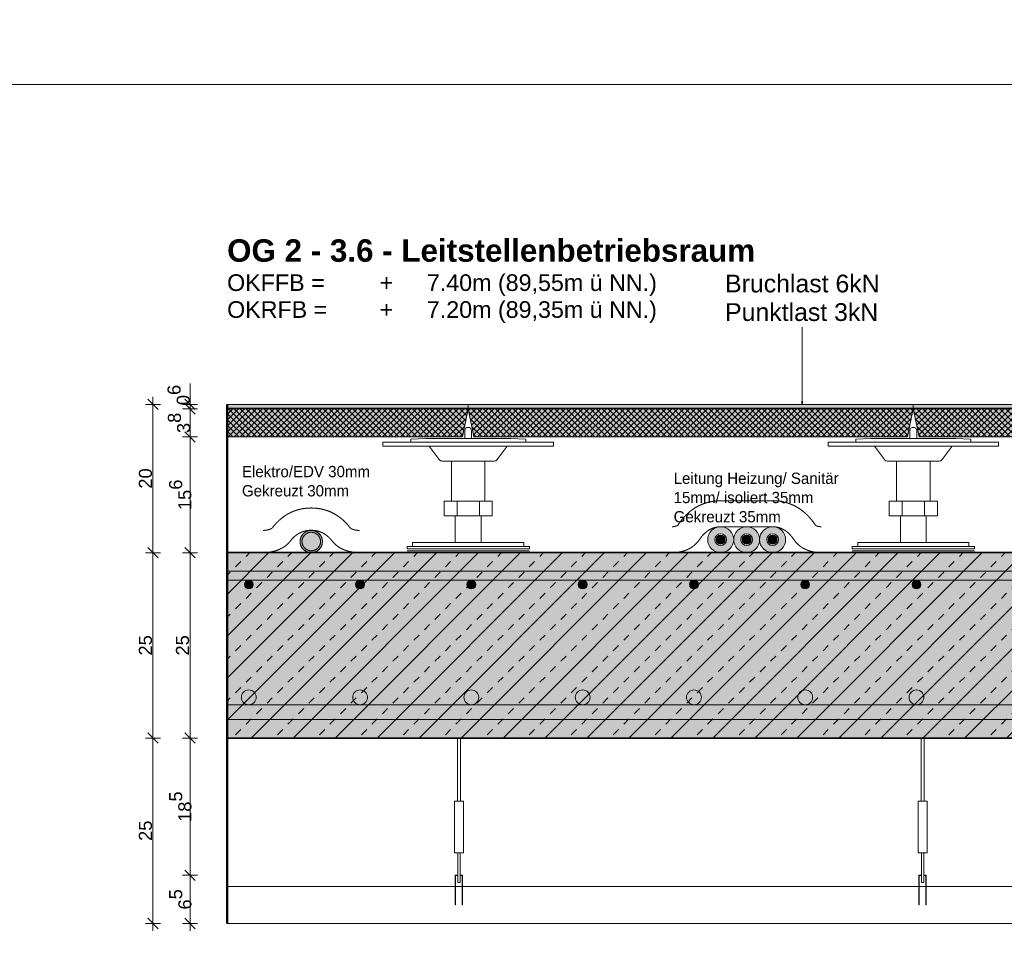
# Model space of a CAD drawing. Header units: metres. Extents: x 0.4 to 30.1, y -10.7 to 8.6.
# Tile 245 of 256: x 16.1 to 17.4, y 3 to 4.3. Entities that reach past the tile are written whole.
import ezdxf

# ---------------------------------------------------------------- set-up
doc = ezdxf.new("R2010")
doc.units = ezdxf.units.M
doc.header["$PDMODE"] = 1
doc.header["$PDSIZE"] = -2
doc.linetypes.add('ISO-03 Gestrichelt mit Abstand', pattern=[0.6096, 0.24384, -0.36576])
doc.layers.get('0').update_dxf_attribs({"lineweight": 25})
for name, color, linetype, lineweight in [('_Bodenaufbauten 20230510 (2D)', 7, 'Continuous', 9), ('Bemaßung', 7, 'Continuous', 9), ('Keine', 7, 'Continuous', 9)]:
    doc.layers.add(name, color=color, linetype=linetype, lineweight=lineweight)
doc.layers.get('0').freeze()
doc.styles.add('Arial', font='arial.ttf')
doc.styles.add('Arial (bold)', font='arialbd.ttf')
doc.styles.add('Century Gothic', font='GOTHIC.TTF')
doc.dimstyles.new('boris100', dxfattribs={"dimtxt": 17.652669, "dimasz": 0.001414, "dimexe": 0.001, "dimexo": 0.01, "dimgap": 0.0001, "dimtad": 1, "dimdec": 4, "dimtxsty": 'Arial', "dimblk": 'VW_SLASH', "dimblk1": 'VW_SLASH', "dimblk2": 'VW_SLASH', "dimcen": 0, "dimdle": 0.001, "dimadec": 3, "dimazin": 0, "dimtfac": 0.8, "dimtdec": 4, "dimtix": 1, "dimtmove": 0, "dimatfit": 0, "dimldrblk": 'VW_FILLEDARROW', "dimfxl": 0.001, "dimfxlon": 1, "dimfrac": 2, "dimtolj": 1, "dimarcsym": 0})
pattern_1 = [(45, (0, 0), (0, -0.008), []), (-45, (0, 0), (0.008, 0), [])]

# ---------------------------------------------------------------- blocks, each defined once
blk = doc.blocks.new('VW_SLASH')
at = {"color": 0, "linetype": 'ByBlock', "lineweight": -2, "transparency": 16777216}
blk.add_line((0.707, 0), (-1, 0), dxfattribs=at)
at = {"color": 0, "linetype": 'Continuous', "lineweight": 20, "transparency": 16777216, "flags": 128}
blk.add_lwpolyline([(0.5, 0.5), (-0.5, -0.5)], dxfattribs=at)
blk = doc.blocks.new('*D90')
at = {"layer": 'Bemaßung', "color": 0, "lineweight": -2}
for p, q in [((16.2894, 3.7689), (16.2694, 3.7689)), ((16.2794, 3.583), (16.2794, 3.7548)), ((16.2894, 3.5689), (16.2694, 3.5689))]:
    blk.add_line(p, q, dxfattribs=at)
at = {"layer": 'Defpoints', "color": 0}
for p in [(16.2794, 3.7689), (16.3794, 3.7689), (16.3794, 3.5689)]:
    blk.add_point(p, dxfattribs=at)
at = {"layer": 'Bemaßung', "color": 0, "lineweight": -2, "xscale": 0.014138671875, "yscale": 0.014138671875, "zscale": 0.014138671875}
for p, rotation in [((16.2794, 3.7689), 90), ((16.2794, 3.5689), 270)]:
    blk.add_blockref('VW_SLASH', p, dxfattribs=dict(at, rotation=rotation))
at = {"layer": 'Bemaßung', "color": 0, "insert": (16.2694, 3.6689), "char_height": 0.01765, "attachment_point": 5, "rotation": 90, "style": 'Arial'}
blk.add_mtext('\\A1;20', dxfattribs=at)
blk = doc.blocks.new('VW_FILLEDARROW')
at = {"linetype": 'Continuous', "lineweight": 5, "true_color": 0xb9b9b9, "transparency": 16777216}
h = blk.add_hatch(dxfattribs=at)
h.set_pattern_fill('Dämm', color=9, style=0, pattern_type=2)
h.set_pattern_definition([(-45, (0, 0), (0.00053033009, 0.00053033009), []), (-135, (0, 0), (0.00053033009, -0.00053033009), [])])
h.paths.add_polyline_path([(-2.246, 0.602), (0, 0), (-2.246, -0.602)])
at = {"color": 0, "linetype": 'Continuous', "lineweight": 5, "transparency": 16777216, "flags": 128}
blk.add_lwpolyline([(-2.246, 0.602), (0, 0), (-2.246, -0.602)], close=True, dxfattribs=at)
blk = doc.blocks.new('*D91')
at = {"layer": 'Bemaßung', "color": 0, "lineweight": -2}
for p, q in [((16.2894, 3.5689), (16.2694, 3.5689)), ((16.2794, 3.333), (16.2794, 3.5548)), ((16.2894, 3.3189), (16.2694, 3.3189))]:
    blk.add_line(p, q, dxfattribs=at)
at = {"layer": 'Defpoints', "color": 0}
for p in [(16.2794, 3.5689), (16.3794, 3.5689), (16.3794, 3.3189)]:
    blk.add_point(p, dxfattribs=at)
at = {"layer": 'Bemaßung', "color": 0, "lineweight": -2, "xscale": 0.014138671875, "yscale": 0.014138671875, "zscale": 0.014138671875}
for p, rotation in [((16.2794, 3.5689), 90), ((16.2794, 3.3189), 270)]:
    blk.add_blockref('VW_SLASH', p, dxfattribs=dict(at, rotation=rotation))
at = {"layer": 'Bemaßung', "color": 0, "insert": (16.2694, 3.4439), "char_height": 0.01765, "attachment_point": 5, "rotation": 90, "style": 'Arial'}
blk.add_mtext('\\A1;25', dxfattribs=at)
blk = doc.blocks.new('*D92')
at = {"layer": 'Bemaßung', "color": 0, "lineweight": -2}
for p, q in [((16.2894, 3.3189), (16.2694, 3.3189)), ((16.2794, 3.083), (16.2794, 3.3048)), ((16.2894, 3.0689), (16.2694, 3.0689))]:
    blk.add_line(p, q, dxfattribs=at)
at = {"layer": 'Defpoints', "color": 0}
for p in [(16.2794, 3.3189), (16.3794, 3.3189), (16.3794, 3.0689)]:
    blk.add_point(p, dxfattribs=at)
at = {"layer": 'Bemaßung', "color": 0, "lineweight": -2, "xscale": 0.014138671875, "yscale": 0.014138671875, "zscale": 0.014138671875}
for p, rotation in [((16.2794, 3.3189), 90), ((16.2794, 3.0689), 270)]:
    blk.add_blockref('VW_SLASH', p, dxfattribs=dict(at, rotation=rotation))
at = {"layer": 'Bemaßung', "color": 0, "insert": (16.2694, 3.1939), "char_height": 0.01765, "attachment_point": 5, "rotation": 90, "style": 'Arial'}
blk.add_mtext('\\A1;25', dxfattribs=at)
blk = doc.blocks.new('*D93')
at = {"layer": 'Bemaßung', "color": 0, "lineweight": -2}
for p, q in [((16.3294, 3.783), (16.3294, 3.7972)), ((16.3394, 3.7689), (16.3194, 3.7689)), ((16.3394, 3.7629), (16.3194, 3.7629)), ((16.3294, 3.7629), (16.3294, 3.7689)), ((16.3294, 3.7488), (16.3294, 3.7346))]:
    blk.add_line(p, q, dxfattribs=at)
at = {"layer": 'Defpoints', "color": 0}
for p in [(16.3294, 3.7689), (16.3794, 3.7689), (16.3794, 3.7629)]:
    blk.add_point(p, dxfattribs=at)
at = {"layer": 'Bemaßung', "color": 0, "lineweight": -2, "xscale": 0.014138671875, "yscale": 0.014138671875, "zscale": 0.014138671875}
for p, rotation in [((16.3294, 3.7689), 270), ((16.3294, 3.7629), 90)]:
    blk.add_blockref('VW_SLASH', p, dxfattribs=dict(at, rotation=rotation))
at = {"layer": 'Bemaßung', "color": 0, "insert": (16.3142, 3.7815), "char_height": 0.017653, "attachment_point": 5, "rotation": 90, "style": 'Arial'}
blk.add_mtext('\\A1;0\\S6^ ;', dxfattribs=at)
blk = doc.blocks.new('*D94')
at = {"layer": 'Bemaßung', "color": 0, "lineweight": -2}
for p, q in [((16.3394, 3.7629), (16.3194, 3.7629)), ((16.3294, 3.739), (16.3294, 3.7488)), ((16.3394, 3.7249), (16.3194, 3.7249))]:
    blk.add_line(p, q, dxfattribs=at)
at = {"layer": 'Defpoints', "color": 0}
for p in [(16.3294, 3.7629), (16.3794, 3.7629), (16.3794, 3.7249)]:
    blk.add_point(p, dxfattribs=at)
at = {"layer": 'Bemaßung', "color": 0, "lineweight": -2, "xscale": 0.014138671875, "yscale": 0.014138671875, "zscale": 0.014138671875}
for p, rotation in [((16.3294, 3.7629), 90), ((16.3294, 3.7249), 270)]:
    blk.add_blockref('VW_SLASH', p, dxfattribs=dict(at, rotation=rotation))
at = {"layer": 'Bemaßung', "color": 0, "insert": (16.3147, 3.7439), "char_height": 0.017653, "attachment_point": 5, "rotation": 90, "style": 'Arial'}
blk.add_mtext('\\A1;3\\S8^ ;', dxfattribs=at)
blk = doc.blocks.new('*D95')
at = {"layer": 'Bemaßung', "color": 0, "lineweight": -2}
for p, q in [((16.3394, 3.7249), (16.3194, 3.7249)), ((16.3294, 3.583), (16.3294, 3.7108)), ((16.3394, 3.5689), (16.3194, 3.5689))]:
    blk.add_line(p, q, dxfattribs=at)
at = {"layer": 'Defpoints', "color": 0}
for p in [(16.3294, 3.7249), (16.3794, 3.7249), (16.3794, 3.5689)]:
    blk.add_point(p, dxfattribs=at)
at = {"layer": 'Bemaßung', "color": 0, "lineweight": -2, "xscale": 0.014138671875, "yscale": 0.014138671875, "zscale": 0.014138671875}
for p, rotation in [((16.3294, 3.7249), 90), ((16.3294, 3.5689), 270)]:
    blk.add_blockref('VW_SLASH', p, dxfattribs=dict(at, rotation=rotation))
at = {"layer": 'Bemaßung', "color": 0, "insert": (16.3163, 3.6469), "char_height": 0.017653, "attachment_point": 5, "rotation": 90, "style": 'Arial'}
blk.add_mtext('\\A1;15\\S6^ ;', dxfattribs=at)
blk = doc.blocks.new('*D96')
at = {"layer": 'Bemaßung', "color": 0, "lineweight": -2}
for p, q in [((16.3394, 3.5689), (16.3194, 3.5689)), ((16.3294, 3.333), (16.3294, 3.5548)), ((16.3394, 3.3189), (16.3194, 3.3189))]:
    blk.add_line(p, q, dxfattribs=at)
at = {"layer": 'Defpoints', "color": 0}
for p in [(16.3294, 3.5689), (16.3794, 3.5689), (16.3794, 3.3189)]:
    blk.add_point(p, dxfattribs=at)
at = {"layer": 'Bemaßung', "color": 0, "lineweight": -2, "xscale": 0.014138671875, "yscale": 0.014138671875, "zscale": 0.014138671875}
for p, rotation in [((16.3294, 3.5689), 90), ((16.3294, 3.3189), 270)]:
    blk.add_blockref('VW_SLASH', p, dxfattribs=dict(at, rotation=rotation))
at = {"layer": 'Bemaßung', "color": 0, "insert": (16.3194, 3.4439), "char_height": 0.01765, "attachment_point": 5, "rotation": 90, "style": 'Arial'}
blk.add_mtext('\\A1;25', dxfattribs=at)
blk = doc.blocks.new('*D97')
at = {"layer": 'Bemaßung', "color": 0, "lineweight": -2}
for p, q in [((16.3394, 3.3189), (16.3194, 3.3189)), ((16.3294, 3.148), (16.3294, 3.3048)), ((16.3394, 3.1339), (16.3194, 3.1339))]:
    blk.add_line(p, q, dxfattribs=at)
at = {"layer": 'Defpoints', "color": 0}
for p in [(16.3294, 3.3189), (16.3794, 3.3189), (16.6869, 3.1339)]:
    blk.add_point(p, dxfattribs=at)
at = {"layer": 'Bemaßung', "color": 0, "lineweight": -2, "xscale": 0.014138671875, "yscale": 0.014138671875, "zscale": 0.014138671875}
for p, rotation in [((16.3294, 3.3189), 90), ((16.3294, 3.1339), 270)]:
    blk.add_blockref('VW_SLASH', p, dxfattribs=dict(at, rotation=rotation))
at = {"layer": 'Bemaßung', "color": 0, "insert": (16.3164, 3.2264), "char_height": 0.017653, "attachment_point": 5, "rotation": 90, "style": 'Arial'}
blk.add_mtext('\\A1;18\\S5^ ;', dxfattribs=at)
blk = doc.blocks.new('*D98')
at = {"layer": 'Bemaßung', "color": 0, "lineweight": -2}
for p, q in [((16.3394, 3.1339), (16.3194, 3.1339)), ((16.3294, 3.083), (16.3294, 3.1198)), ((16.3394, 3.0689), (16.3194, 3.0689))]:
    blk.add_line(p, q, dxfattribs=at)
at = {"layer": 'Defpoints', "color": 0}
for p in [(16.3294, 3.1339), (16.6869, 3.1339), (16.3794, 3.0689)]:
    blk.add_point(p, dxfattribs=at)
at = {"layer": 'Bemaßung', "color": 0, "lineweight": -2, "xscale": 0.014138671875, "yscale": 0.014138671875, "zscale": 0.014138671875}
for p, rotation in [((16.3294, 3.1339), 90), ((16.3294, 3.0689), 270)]:
    blk.add_blockref('VW_SLASH', p, dxfattribs=dict(at, rotation=rotation))
at = {"layer": 'Bemaßung', "color": 0, "insert": (16.3164, 3.1014), "char_height": 0.017653, "attachment_point": 5, "rotation": 90, "style": 'Arial'}
blk.add_mtext('\\A1;6\\S5^ ;', dxfattribs=at)
blk = doc.blocks.new('Bodenaufbauten 20230510 (2D)')
at = {"layer": 'Keine', "linetype": 'Continuous', "lineweight": 0, "transparency": 33554687}
for color, points in [(7, [(17.15525, 3.77208), (17.1544, 3.76891), (17.15355, 3.77208)]), (251, [(16.3794, 3.76891), (16.7044, 3.76891), (16.7044, 3.76391), (16.3794, 3.76391)]), (251, [(16.7044, 3.76891), (17.3044, 3.76891), (17.3044, 3.76391), (16.7044, 3.76391)]), (251, [(17.3044, 3.76891), (17.6294, 3.76891), (17.6294, 3.76391), (17.3044, 3.76391)]), (8, [(16.48532, 3.5969), (16.4862, 3.59737), (16.4871, 3.59778), (16.48801, 3.59812), (16.48894, 3.59841), (16.48989, 3.59863), (16.49085, 3.59878), (16.49183, 3.59888), (16.49282, 3.59891), (16.49382, 3.59888), (16.4948, 3.59878), (16.49576, 3.59863), (16.49671, 3.59841), (16.49764, 3.59812), (16.49855, 3.59778), (16.49945, 3.59737), (16.50032, 3.5969), (16.50117, 3.59637), (16.50197, 3.5958), (16.50273, 3.59518), (16.50344, 3.59452), (16.5041, 3.59381), (16.50472, 3.59306), (16.50529, 3.59225), (16.50581, 3.59141), (16.50629, 3.59053), (16.50669, 3.58963), (16.50704, 3.58872), (16.50732, 3.58779), (16.50754, 3.58685), (16.5077, 3.58588), (16.50779, 3.5849), (16.50782, 3.58391), (16.50779, 3.58291), (16.5077, 3.58193), (16.50754, 3.58097), (16.50732, 3.58002), (16.50704, 3.57909), (16.50669, 3.57818), (16.50629, 3.57729), (16.50581, 3.57641), (16.50529, 3.57556), (16.50472, 3.57476), (16.5041, 3.574), (16.50344, 3.57329), (16.50273, 3.57263), (16.50197, 3.57201), (16.50117, 3.57144), (16.50032, 3.57092), (16.49945, 3.57045), (16.49855, 3.57004), (16.49764, 3.56969), (16.49671, 3.56941), (16.49576, 3.56919), (16.4948, 3.56903), (16.49382, 3.56894), (16.49282, 3.56891), (16.49183, 3.56894), (16.49085, 3.56903), (16.48989, 3.56919), (16.48894, 3.56941), (16.48801, 3.56969), (16.4871, 3.57004), (16.4862, 3.57045), (16.48532, 3.57092), (16.48448, 3.57144), (16.48368, 3.57201), (16.48292, 3.57263), (16.48221, 3.57329), (16.48155, 3.574), (16.48093, 3.57476), (16.48036, 3.57556), (16.47983, 3.57641), (16.47936, 3.57729), (16.47895, 3.57818), (16.47861, 3.57909), (16.47833, 3.58002), (16.47811, 3.58097), (16.47795, 3.58193), (16.47786, 3.58291), (16.47782, 3.58391), (16.47786, 3.5849), (16.47795, 3.58588), (16.47811, 3.58685), (16.47833, 3.58779), (16.47861, 3.58872), (16.47895, 3.58963), (16.47936, 3.59053), (16.47983, 3.59141), (16.48036, 3.59225), (16.48093, 3.59306), (16.48155, 3.59381), (16.48221, 3.59452), (16.48292, 3.59518), (16.48368, 3.5958), (16.48448, 3.59637)])]:
    blk.add_hatch(color=color, dxfattribs=at).paths.add_polyline_path(points)
at = {"layer": 'Keine', "linetype": 'Continuous', "lineweight": 0, "true_color": 0xcccccc, "transparency": 33554687}
for points in [[(16.3794, 3.76391), (16.7044, 3.76391), (16.7044, 3.76291), (16.3794, 3.76291)], [(16.7044, 3.76391), (17.3044, 3.76391), (17.3044, 3.76291), (16.7044, 3.76291)], [(17.3044, 3.76391), (17.6294, 3.76391), (17.6294, 3.76291), (17.3044, 3.76291)]]:
    blk.add_hatch(color=254, dxfattribs=at).paths.add_polyline_path(points)
at = {"layer": 'Keine', "linetype": 'Continuous', "lineweight": 0, "true_color": 0xaaaaaa, "transparency": 33554687}
h = blk.add_hatch(color=253, dxfattribs=at)
edge = h.paths.add_edge_path()
edge.add_arc((17.04473, 3.58641), 0.0175, 0, 360)
h = blk.add_hatch(color=253, dxfattribs=at)
edge = h.paths.add_edge_path()
edge.add_arc((17.07973, 3.58641), 0.0175, 0, 360)
h = blk.add_hatch(color=253, dxfattribs=at)
edge = h.paths.add_edge_path()
edge.add_arc((17.11473, 3.58641), 0.0175, 0, 360)
at = {"layer": 'Keine', "linetype": 'Continuous', "lineweight": 0, "true_color": 0xeeeeee, "transparency": 33554687}
blk.add_hatch(color=7, dxfattribs=at).paths.add_polyline_path([(16.48657, 3.59473), (16.48731, 3.59513), (16.48805, 3.59547), (16.48881, 3.59575), (16.48959, 3.59599), (16.49037, 3.59617), (16.49118, 3.5963), (16.49199, 3.59638), (16.49282, 3.59641), (16.49365, 3.59638), (16.49447, 3.5963), (16.49527, 3.59617), (16.49606, 3.59599), (16.49684, 3.59575), (16.4976, 3.59547), (16.49834, 3.59513), (16.49907, 3.59473), (16.49978, 3.5943), (16.50045, 3.59382), (16.50108, 3.5933), (16.50167, 3.59275), (16.50222, 3.59216), (16.50274, 3.59153), (16.50321, 3.59086), (16.50365, 3.59016), (16.50404, 3.58943), (16.50438, 3.58868), (16.50467, 3.58792), (16.50491, 3.58714), (16.50509, 3.58636), (16.50522, 3.58555), (16.5053, 3.58474), (16.50532, 3.58391), (16.5053, 3.58308), (16.50522, 3.58226), (16.50509, 3.58146), (16.50491, 3.58067), (16.50467, 3.5799), (16.50438, 3.57914), (16.50404, 3.57839), (16.50365, 3.57766), (16.50321, 3.57695), (16.50274, 3.57628), (16.50222, 3.57565), (16.50167, 3.57506), (16.50108, 3.57451), (16.50045, 3.574), (16.49978, 3.57352), (16.49907, 3.57308), (16.49834, 3.57269), (16.4976, 3.57235), (16.49684, 3.57206), (16.49606, 3.57183), (16.49527, 3.57164), (16.49447, 3.57151), (16.49365, 3.57143), (16.49282, 3.57141), (16.49199, 3.57143), (16.49118, 3.57151), (16.49037, 3.57164), (16.48959, 3.57183), (16.48881, 3.57206), (16.48805, 3.57235), (16.48731, 3.57269), (16.48657, 3.57308), (16.48587, 3.57352), (16.4852, 3.574), (16.48457, 3.57451), (16.48398, 3.57506), (16.48343, 3.57565), (16.48291, 3.57628), (16.48244, 3.57695), (16.482, 3.57766), (16.48161, 3.57839), (16.48127, 3.57914), (16.48098, 3.5799), (16.48074, 3.58067), (16.48056, 3.58146), (16.48043, 3.58226), (16.48035, 3.58308), (16.48032, 3.58391), (16.48035, 3.58474), (16.48043, 3.58555), (16.48056, 3.58636), (16.48074, 3.58714), (16.48098, 3.58792), (16.48127, 3.58868), (16.48161, 3.58943), (16.482, 3.59016), (16.48244, 3.59086), (16.48291, 3.59153), (16.48343, 3.59216), (16.48398, 3.59275), (16.48457, 3.5933), (16.4852, 3.59382), (16.48587, 3.5943)])
at = {"layer": 'Keine', "linetype": 'Continuous', "lineweight": 0, "true_color": 0xdddddd, "transparency": 33554687}
for points in [[(16.3794, 3.54391), (16.3794, 3.53191), (17.6294, 3.53191), (17.6294, 3.54391)], [(16.3794, 3.36391), (16.3794, 3.34391), (17.6294, 3.34391), (17.6294, 3.36391)]]:
    blk.add_hatch(color=254, dxfattribs=at).paths.add_polyline_path(points)
h = blk.add_hatch(color=254, dxfattribs=at)
edge = h.paths.add_edge_path()
edge.add_arc((16.40866, 3.52591), 0.006, 0, 360)
h = blk.add_hatch(color=254, dxfattribs=at)
edge = h.paths.add_edge_path()
edge.add_arc((16.55866, 3.52591), 0.006, 0, 360)
h = blk.add_hatch(color=254, dxfattribs=at)
edge = h.paths.add_edge_path()
edge.add_arc((16.70866, 3.52591), 0.006, 0, 360)
h = blk.add_hatch(color=254, dxfattribs=at)
edge = h.paths.add_edge_path()
edge.add_arc((16.85866, 3.52591), 0.006, 0, 360)
h = blk.add_hatch(color=254, dxfattribs=at)
edge = h.paths.add_edge_path()
edge.add_arc((17.00866, 3.52591), 0.006, 0, 360)
h = blk.add_hatch(color=254, dxfattribs=at)
edge = h.paths.add_edge_path()
edge.add_arc((17.15866, 3.52591), 0.006, 0, 360)
h = blk.add_hatch(color=254, dxfattribs=at)
edge = h.paths.add_edge_path()
edge.add_arc((17.30866, 3.52591), 0.006, 0, 360)
h = blk.add_hatch(color=254, dxfattribs=at)
edge = h.paths.add_edge_path()
edge.add_arc((16.40866, 3.37391), 0.01, 0, 360)
h = blk.add_hatch(color=254, dxfattribs=at)
edge = h.paths.add_edge_path()
edge.add_arc((16.55866, 3.37391), 0.01, 0, 360)
h = blk.add_hatch(color=254, dxfattribs=at)
edge = h.paths.add_edge_path()
edge.add_arc((16.70866, 3.37391), 0.01, 0, 360)
h = blk.add_hatch(color=254, dxfattribs=at)
edge = h.paths.add_edge_path()
edge.add_arc((16.85866, 3.37391), 0.01, 0, 360)
h = blk.add_hatch(color=254, dxfattribs=at)
edge = h.paths.add_edge_path()
edge.add_arc((17.00866, 3.37391), 0.01, 0, 360)
h = blk.add_hatch(color=254, dxfattribs=at)
edge = h.paths.add_edge_path()
edge.add_arc((17.15866, 3.37391), 0.01, 0, 360)
h = blk.add_hatch(color=254, dxfattribs=at)
edge = h.paths.add_edge_path()
edge.add_arc((17.30866, 3.37391), 0.01, 0, 360)
at = {"layer": 'Keine', "color": 7, "linetype": 'Continuous', "lineweight": 9, "transparency": 33554687}
blk.add_line((17.1544, 3.87296), (17.1544, 3.76891), dxfattribs=at)
at = {"layer": 'Keine', "color": 7, "linetype": 'ISO-03 Gestrichelt mit Abstand', "lineweight": 13, "transparency": 33554687}
for p, q in [((16.6219, 3.57141), (16.7869, 3.57141)), ((17.2219, 3.57141), (17.3869, 3.57141))]:
    blk.add_line(p, q, dxfattribs=at)
at = {"layer": 'Keine', "color": 255, "flags": 128}
blk.add_lwpolyline([(16, 6.6), (18, 6.6), (18, 4.2), (16, 4.2)], close=True, dxfattribs=at)
at = {"layer": 'Keine', "color": 7, "linetype": 'Continuous', "lineweight": 5, "transparency": 33554687, "flags": 128}
for points in [[(17.15525, 3.77208), (17.1544, 3.76891), (17.15355, 3.77208)], [(16.3794, 3.76391), (16.7044, 3.76391), (16.7044, 3.76291), (16.3794, 3.76291)], [(16.7044, 3.76391), (17.3044, 3.76391), (17.3044, 3.76291), (16.7044, 3.76291)], [(17.3044, 3.76391), (17.6294, 3.76391), (17.6294, 3.76291), (17.3044, 3.76291)]]:
    blk.add_lwpolyline(points, close=True, dxfattribs=at)
at = {"layer": 'Keine', "color": 7, "linetype": 'Continuous', "lineweight": 13, "transparency": 33554687, "flags": 128}
for points in [[(16.3794, 3.76891), (16.7044, 3.76891), (16.7044, 3.76391), (16.3794, 3.76391)], [(16.7044, 3.76891), (17.3044, 3.76891), (17.3044, 3.76391), (16.7044, 3.76391)], [(17.3044, 3.76891), (17.6294, 3.76891), (17.6294, 3.76391), (17.3044, 3.76391)]]:
    blk.add_lwpolyline(points, close=True, dxfattribs=at)
at = {"layer": 'Keine', "color": 9, "linetype": 'Continuous', "lineweight": 13, "transparency": 33554687, "flags": 128}
for points in [[(16.3794, 3.54391), (16.3794, 3.53191), (17.6294, 3.53191), (17.6294, 3.54391)], [(16.3794, 3.36391), (16.3794, 3.34391), (17.6294, 3.34391), (17.6294, 3.36391)]]:
    blk.add_lwpolyline(points, close=True, dxfattribs=at)
at = {"layer": 'Keine', "lineweight": 9, "transparency": 33554687}
for centre in [(17.04473, 3.58641), (17.07973, 3.58641), (17.11473, 3.58641)]:
    blk.add_circle(centre, 0.0175, dxfattribs=at)
at = {"layer": 'Keine', "color": 9, "linetype": 'Continuous', "lineweight": 13, "transparency": 33554687}
for centre, radius in [((16.40866, 3.52591), 0.006), ((16.55866, 3.52591), 0.006), ((16.70866, 3.52591), 0.006), ((16.85866, 3.52591), 0.006), ((17.00866, 3.52591), 0.006), ((17.15866, 3.52591), 0.006), ((17.30866, 3.52591), 0.006), ((16.40866, 3.37391), 0.01), ((16.55866, 3.37391), 0.01), ((16.70866, 3.37391), 0.01), ((16.85866, 3.37391), 0.01), ((17.00866, 3.37391), 0.01), ((17.15866, 3.37391), 0.01), ((17.30866, 3.37391), 0.01)]:
    blk.add_circle(centre, radius, dxfattribs=at)
at = {"layer": 'Keine', "color": 7, "linetype": 'ISO-03 Gestrichelt mit Abstand', "lineweight": 13, "transparency": 33554687}
for points, knots in [([(17.18022, 3.60385), (17.17359, 3.60424), (17.1507, 3.63835), (17.11514, 3.63891), (17.11501, 3.63891), (17.07973, 3.63891), (17.04446, 3.63891), (17.04432, 3.63891), (17.00876, 3.63835), (16.98587, 3.60424), (16.97924, 3.60385)], [0, 0, 0, 0.0224237, 0.3404351, 0.3416693, 0.3416693, 0.6583307, 0.6583307, 0.6595649, 0.9775763, 1, 1, 1]), ([(16.55777, 3.59887), (16.54754, 3.59939), (16.52477, 3.62871), (16.49302, 3.62914), (16.49282, 3.62914), (16.49261, 3.62914), (16.46087, 3.62871), (16.43809, 3.59939), (16.42787, 3.59887)], [0, 0, 0, 0.0599311, 0.497178, 0.5, 0.5, 0.502822, 0.9400689, 1, 1, 1]), ([(16.55623, 3.56891), (16.53228, 3.57013), (16.50993, 3.59891), (16.49282, 3.59914), (16.4757, 3.59891), (16.45335, 3.57013), (16.4294, 3.56891)], [0, 0, 0, 0.25, 0.5, 0.5, 0.75, 1, 1, 1])]:
    blk.add_open_spline(points, degree=2, knots=knots, dxfattribs=at)
at = {"layer": 'Keine', "lineweight": 9, "transparency": 33554687}
for points in [[(16.48532, 3.5969), (16.4888, 3.59891), (16.49684, 3.59891), (16.5038, 3.59489), (16.50782, 3.58793), (16.50782, 3.57989), (16.5038, 3.57293), (16.49684, 3.56891), (16.4888, 3.56891), (16.48184, 3.57293), (16.47782, 3.57989), (16.47782, 3.58793), (16.48184, 3.59489), (16.48532, 3.5969)], [(16.48657, 3.59473), (16.48947, 3.59641), (16.49617, 3.59641), (16.50197, 3.59306), (16.50532, 3.58726), (16.50532, 3.58056), (16.50197, 3.57476), (16.49617, 3.57141), (16.48947, 3.57141), (16.48367, 3.57476), (16.48032, 3.58056), (16.48032, 3.58726), (16.48367, 3.59306), (16.48657, 3.59473)]]:
    blk.add_open_spline(points, degree=2, dxfattribs=at)
at = {"layer": 'Keine', "color": 7, "transparency": 33554687, "attachment_point": 1}
for s, insert, char_height, line_spacing_factor, style in [('OG 2 - 3.6 - Leitstellenbetriebsraum', (16.3794, 3.99146), 0.0302617, 0.99019, 'Arial (bold)'), ('\\pxt1.297;OKFFB =^I   +^I7.40m (89,55m ü NN.)\\POKRFB =^I   +^I7.20m (89,35m ü NN.)', (16.3794, 3.94423), 0.0224389, 0.969122, 'Arial'), ('Bruchlast 6kN', (17.05068, 3.94384), 0.0239572, 0.969122, 'Arial'), ('Punktlast 3kN', (17.05068, 3.9053), 0.0239572, 0.969122, 'Arial')]:
    blk.add_mtext(s, dxfattribs=dict(at, insert=insert, char_height=char_height, line_spacing_factor=line_spacing_factor, style=style))
at = {"layer": 'Keine', "color": 7, "transparency": 33554687, "char_height": 0.015186, "attachment_point": 7, "line_spacing_factor": 1.024381, "style": 'Century Gothic'}
for s, insert, width in [('Leitung Heizung/ Sanitär 15mm/ isoliert 35mm\\P{\\C8;Gekreuzt 35mm}', (16.98131, 3.60954), 0.2367649), ('Elektro/EDV 30mm\\P{\\C8;Gekreuzt 30mm}', (16.3994, 3.64454), 0.2658546)]:
    blk.add_mtext(s, dxfattribs=dict(at, insert=insert, width=width))
at = {"layer": 'Bemaßung'}
for base, p1, p2, text, override, picture, middle in [((16.3294, 3.76891), (16.3794, 3.76291), (16.3794, 3.76891), '0\\S6^ ;', {"dimtxt": 0.017653, "dimasz": 0.014139, "dimexe": 0.01, "dimgap": 0.001, "dimdec": 3, "dimpost": '<>', "dimtxsty": 'Arial', "dimdle": 0.01, "dimtix": 0, "dimtmove": 2, "dimfxl": 0.01}, '*D93', (16.3142, 3.78147)), ((16.3294, 3.76291), (16.3794, 3.72491), (16.3794, 3.76291), '3\\S8^ ;', {"dimtxt": 0.017653, "dimasz": 0.014139, "dimexe": 0.01, "dimgap": 0.000451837, "dimdec": 3, "dimpost": '<>', "dimtxsty": 'Arial', "dimdle": 0.01, "dimtmove": 2, "dimfxl": 0.01}, '*D94', (16.31475, 3.74391))]:
    dim = blk.add_linear_dim(base=base, p1=p1, p2=p2, angle=270, text=text, dimstyle='boris100', override=override, dxfattribs=at)
    dim.commit()
    dim.dimension.update_dxf_attribs({"geometry": picture, "text_midpoint": middle, "dimtype": 160})
for base, p1, p2, text, override, picture, middle in [((16.2794, 3.76891), (16.3794, 3.56891), (16.3794, 3.76891), '20', {"dimtxt": 0.017653, "dimasz": 0.014139, "dimexe": 0.01, "dimgap": 0.001, "dimpost": '<>', "dimtxsty": 'Arial', "dimdle": 0.01, "dimtmove": 2, "dimfxl": 0.01}, '*D90', (16.26939, 3.66891)), ((16.3294, 3.72491), (16.3794, 3.56891), (16.3794, 3.72491), '15\\S6^ ;', {"dimtxt": 0.017653, "dimasz": 0.014139, "dimexe": 0.01, "dimgap": 0.001, "dimdec": 3, "dimpost": '<>', "dimtxsty": 'Arial', "dimdle": 0.01, "dimtmove": 2, "dimfxl": 0.01}, '*D95', (16.31629, 3.64691)), ((16.2794, 3.56891), (16.3794, 3.31891), (16.3794, 3.56891), '25', {"dimtxt": 0.017653, "dimasz": 0.014139, "dimexe": 0.01, "dimgap": 0.001, "dimpost": '<>', "dimtxsty": 'Arial', "dimdle": 0.01, "dimtmove": 2, "dimfxl": 0.01}, '*D91', (16.26939, 3.44391)), ((16.3294, 3.56891), (16.3794, 3.31891), (16.3794, 3.56891), '25', {"dimtxt": 0.017653, "dimasz": 0.014139, "dimexe": 0.01, "dimgap": 0.001, "dimdec": 3, "dimpost": '<>', "dimtxsty": 'Arial', "dimdle": 0.01, "dimtmove": 2, "dimfxl": 0.01}, '*D96', (16.31939, 3.44391))]:
    dim = blk.add_linear_dim(base=base, p1=p1, p2=p2, angle=270, text=text, dimstyle='boris100', override=override, dxfattribs=at)
    dim.commit()
    dim.dimension.update_dxf_attribs({"geometry": picture, "text_midpoint": middle})
at = {"color": 255, "linetype": 'Continuous', "lineweight": 9, "transparency": 33554687}
for points in [[(16.6899, 3.31891), (16.6939, 3.31891), (16.6939, 3.23391), (16.6899, 3.23391)], [(17.3149, 3.31891), (17.3189, 3.31891), (17.3189, 3.23391), (17.3149, 3.23391)], [(17.6294, 3.06891), (16.3794, 3.06891), (16.3794, 3.11891), (17.6294, 3.11891)]]:
    blk.add_wipeout(points, dxfattribs=at).dxf.layer = 'Keine'
at = {"layer": 'Keine', "linetype": 'Continuous', "lineweight": 0, "transparency": 33554687}
blk.add_hatch(color=9, dxfattribs=at).paths.add_polyline_path([(16.3794, 3.56891), (17.6294, 3.56891), (17.6294, 3.31891), (16.3794, 3.31891)])
at = {"layer": 'Keine', "linetype": 'Continuous', "lineweight": 13, "transparency": 33554687}
h = blk.add_hatch(dxfattribs=at)
h.set_pattern_fill('Stahlbeton-M1_10', color=250, style=0, pattern_type=2)
h.set_pattern_definition([(45, (0, 0), (0.02828427, -0.02828427), [0.01, -0.01])])
h.paths.add_polyline_path([(16.3794, 3.56891), (17.6294, 3.56891), (17.6294, 3.31891), (16.3794, 3.31891)])
h = blk.add_hatch(dxfattribs=at)
h.set_pattern_fill('Stahlbeton-M1_10-1', color=251, style=0, pattern_type=2)
h.set_pattern_definition([(-135, (0.012426, -0.013254), (0.02828427, -0.02828427), [])])
h.paths.add_polyline_path([(16.3794, 3.56891), (17.6294, 3.56891), (17.6294, 3.31891), (16.3794, 3.31891)])
at = {"layer": 'Keine', "linetype": 'Continuous', "lineweight": 0, "true_color": 0x7f7f7f, "transparency": 33554687}
for points in [[(16.6869, 3.09391), (16.6874, 3.09391), (16.6874, 3.13341), (16.6964, 3.13341), (16.6964, 3.09391), (16.6969, 3.09391), (16.6969, 3.13391), (16.6869, 3.13391)], [(17.3219, 3.09391), (17.3214, 3.09391), (17.3214, 3.13341), (17.3124, 3.13341), (17.3124, 3.09391), (17.3119, 3.09391), (17.3119, 3.13391), (17.3219, 3.13391)]]:
    blk.add_hatch(color=8, dxfattribs=at).paths.add_polyline_path(points)
at = {"layer": 'Keine', "color": 255, "lineweight": 50}
blk.add_line((16.3794, 3.76891), (16.3794, 3.06891), dxfattribs=at)
at = {"layer": 'Keine', "color": 7, "linetype": 'Continuous', "lineweight": 35, "transparency": 33554687, "flags": 128}
blk.add_lwpolyline([(16.3794, 3.56891), (17.6294, 3.56891), (17.6294, 3.31891), (16.3794, 3.31891)], close=True, dxfattribs=at)
at = {"layer": 'Keine', "color": 7, "linetype": 'Continuous', "lineweight": 9, "transparency": 33554687, "flags": 128}
for points in [[(16.6899, 3.31891), (16.6939, 3.31891), (16.6939, 3.23391), (16.6899, 3.23391)], [(17.3149, 3.31891), (17.3189, 3.31891), (17.3189, 3.23391), (17.3149, 3.23391)], [(17.6294, 3.06891), (16.3794, 3.06891), (16.3794, 3.11891), (17.6294, 3.11891)]]:
    blk.add_lwpolyline(points, close=True, dxfattribs=at)
at = {"layer": 'Keine', "color": 7, "linetype": 'Continuous', "lineweight": 13, "transparency": 33554687, "flags": 128}
for points in [[(16.6869, 3.09391), (16.6874, 3.09391), (16.6874, 3.13341), (16.6964, 3.13341), (16.6964, 3.09391), (16.6969, 3.09391), (16.6969, 3.13391), (16.6869, 3.13391)], [(17.3219, 3.09391), (17.3214, 3.09391), (17.3214, 3.13341), (17.3124, 3.13341), (17.3124, 3.09391), (17.3119, 3.09391), (17.3119, 3.13391), (17.3219, 3.13391)]]:
    blk.add_lwpolyline(points, close=True, dxfattribs=at)
at = {"layer": 'Bemaßung'}
dim = blk.add_linear_dim(base=(16.2794, 3.31891), p1=(16.3794, 3.06891), p2=(16.3794, 3.31891), angle=270, text='25', dimstyle='boris100', override={"dimtxt": 0.017653, "dimasz": 0.014139, "dimexe": 0.01, "dimgap": 0.001, "dimpost": '<>', "dimtxsty": 'Arial', "dimdle": 0.01, "dimtmove": 2, "dimfxl": 0.01}, dxfattribs=at)
dim.commit()
dim.dimension.update_dxf_attribs({"geometry": '*D92', "text_midpoint": (16.26939, 3.19391)})
at = {"color": 255, "linetype": 'Continuous', "lineweight": 9, "transparency": 33554687}
for points in [[(16.6859, 3.23391), (16.6979, 3.23391), (16.6979, 3.16391), (16.6859, 3.16391)], [(17.3109, 3.23391), (17.3229, 3.23391), (17.3229, 3.16391), (17.3109, 3.16391)]]:
    blk.add_wipeout(points, dxfattribs=at).dxf.layer = 'Keine'
at = {"layer": 'Keine', "color": 7, "linetype": 'Continuous', "lineweight": 9, "transparency": 33554687, "flags": 128}
for points in [[(16.6859, 3.23391), (16.6979, 3.23391), (16.6979, 3.16391), (16.6859, 3.16391)], [(17.3109, 3.23391), (17.3229, 3.23391), (17.3229, 3.16391), (17.3109, 3.16391)]]:
    blk.add_lwpolyline(points, close=True, dxfattribs=at)
at = {"color": 255, "linetype": 'Continuous', "lineweight": 9, "transparency": 33554687}
for points in [[(16.6904, 3.16391), (16.6934, 3.16391), (16.6934, 3.12391), (16.6904, 3.12391)], [(17.3154, 3.16391), (17.3184, 3.16391), (17.3184, 3.12391), (17.3154, 3.12391)]]:
    blk.add_wipeout(points, dxfattribs=at).dxf.layer = 'Keine'
at = {"layer": 'Keine', "color": 255, "flags": 128}
blk.add_lwpolyline([(16, 4.2), (18, 4.2), (18, 1.8), (16, 1.8)], close=True, dxfattribs=at)
at = {"layer": 'Keine', "color": 7, "linetype": 'Continuous', "lineweight": 9, "transparency": 33554687, "flags": 128}
for points in [[(16.6904, 3.16391), (16.6934, 3.16391), (16.6934, 3.12391), (16.6904, 3.12391)], [(17.3154, 3.16391), (17.3184, 3.16391), (17.3184, 3.12391), (17.3154, 3.12391)]]:
    blk.add_lwpolyline(points, close=True, dxfattribs=at)
at = {"layer": 'Bemaßung'}
for base, p1, p2, text, picture, middle in [((16.3294, 3.31891), (16.6869, 3.13391), (16.3794, 3.31891), '18\\S5^ ;', '*D97', (16.31645, 3.22641)), ((16.3294, 3.13391), (16.3794, 3.06891), (16.6869, 3.13391), '6\\S5^ ;', '*D98', (16.31645, 3.10141))]:
    dim = blk.add_linear_dim(base=base, p1=p1, p2=p2, angle=270, text=text, dimstyle='boris100', override={"dimtxt": 0.017653, "dimasz": 0.014139, "dimexe": 0.01, "dimgap": 0.001, "dimdec": 3, "dimpost": '<>', "dimtxsty": 'Arial', "dimdle": 0.01, "dimtmove": 2, "dimfxl": 0.01}, dxfattribs=at)
    dim.commit()
    dim.dimension.update_dxf_attribs({"geometry": picture, "text_midpoint": middle})
at = {"color": 255, "linetype": 'Continuous', "lineweight": 5, "transparency": 33554687}
for points in [[(16.5894, 3.71791), (16.8194, 3.71791), (16.8194, 3.71241), (16.5894, 3.71241)], [(17.1894, 3.71791), (17.4194, 3.71791), (17.4194, 3.71241), (17.1894, 3.71241)]]:
    blk.add_wipeout(points, dxfattribs=at).dxf.layer = 'Keine'
at = {"color": 255, "lineweight": 9, "transparency": 33554687}
for points in [[(17.05039, 3.58075), (17.04473, 3.57841), (17.03908, 3.58075), (17.03673, 3.58641), (17.03908, 3.59206), (17.04473, 3.59441), (17.05039, 3.59206), (17.05273, 3.58641)], [(17.08539, 3.58075), (17.07973, 3.57841), (17.07408, 3.58075), (17.07173, 3.58641), (17.07408, 3.59206), (17.07973, 3.59441), (17.08539, 3.59206), (17.08773, 3.58641)], [(17.12039, 3.58075), (17.11473, 3.57841), (17.10908, 3.58075), (17.10673, 3.58641), (17.10908, 3.59206), (17.11473, 3.59441), (17.12039, 3.59206), (17.12273, 3.58641)]]:
    blk.add_wipeout(points, dxfattribs=at).dxf.layer = 'Keine'
at = {"layer": 'Keine', "linetype": 'Continuous', "lineweight": 0, "true_color": 0xeeeeee, "transparency": 33554687}
h = blk.add_hatch(color=7, dxfattribs=at)
edge = h.paths.add_edge_path()
edge.add_arc((17.04473, 3.58641), 0.006, 0, 360)
h = blk.add_hatch(color=7, dxfattribs=at)
edge = h.paths.add_edge_path()
edge.add_arc((17.07973, 3.58641), 0.006, 0, 360)
h = blk.add_hatch(color=7, dxfattribs=at)
edge = h.paths.add_edge_path()
edge.add_arc((17.11473, 3.58641), 0.006, 0, 360)
at = {"layer": 'Keine', "color": 8, "linetype": 'Continuous', "lineweight": 5, "transparency": 33554687, "flags": 128}
for points in [[(16.5894, 3.71791), (16.8194, 3.71791), (16.8194, 3.71241), (16.5894, 3.71241)], [(17.1894, 3.71791), (17.4194, 3.71791), (17.4194, 3.71241), (17.1894, 3.71241)]]:
    blk.add_lwpolyline(points, close=True, dxfattribs=at)
at = {"layer": 'Keine', "lineweight": 9, "transparency": 33554687}
for centre, radius in [((17.04473, 3.58641), 0.008), ((17.04473, 3.58641), 0.006), ((17.07973, 3.58641), 0.008), ((17.07973, 3.58641), 0.006), ((17.11473, 3.58641), 0.008), ((17.11473, 3.58641), 0.006)]:
    blk.add_circle(centre, radius, dxfattribs=at)
at = {"layer": 'Keine', "color": 7, "linetype": 'ISO-03 Gestrichelt mit Abstand', "lineweight": 13, "transparency": 33554687}
blk.add_open_spline([(17.17815, 3.56891), (17.1542, 3.57033), (17.13184, 3.60364), (17.11473, 3.60391), (17.07973, 3.60391), (17.04473, 3.60391), (17.02762, 3.60364), (17.00527, 3.57033), (16.98131, 3.56891)], degree=2, knots=[0, 0, 0, 0.1654229, 0.3308458, 0.3308458, 0.6691542, 0.6691542, 0.8345771, 1, 1, 1], dxfattribs=at)
at = {"color": 255, "linetype": 'Continuous', "lineweight": 5, "transparency": 33554687}
for points in [[(16.6519, 3.71241), (16.7569, 3.71241), (16.7434, 3.69441), (16.74302, 3.69397), (16.7426, 3.69357), (16.74214, 3.69322), (16.74163, 3.69294), (16.7411, 3.69271), (16.74055, 3.69254), (16.73998, 3.69244), (16.7394, 3.69241), (16.6694, 3.69241), (16.66882, 3.69244), (16.66825, 3.69254), (16.66769, 3.69271), (16.66716, 3.69294), (16.66666, 3.69322), (16.66619, 3.69357), (16.66577, 3.69397), (16.6654, 3.69441)], [(17.2519, 3.71241), (17.3569, 3.71241), (17.3434, 3.69441), (17.34302, 3.69397), (17.3426, 3.69357), (17.34214, 3.69322), (17.34163, 3.69294), (17.3411, 3.69271), (17.34055, 3.69254), (17.33998, 3.69244), (17.3394, 3.69241), (17.2694, 3.69241), (17.26882, 3.69244), (17.26825, 3.69254), (17.26769, 3.69271), (17.26716, 3.69294), (17.26666, 3.69322), (17.26619, 3.69357), (17.26577, 3.69397), (17.2654, 3.69441)]]:
    blk.add_wipeout(points, dxfattribs=at).dxf.layer = 'Keine'
at = {"layer": 'Keine', "color": 7, "linetype": 'Continuous', "lineweight": 5, "transparency": 33554687, "flags": 128}
for points in [[(16.6519, 3.71241), (16.7569, 3.71241), (16.7434, 3.69441, -0.236068), (16.7394, 3.69241), (16.6694, 3.69241, -0.236068), (16.6654, 3.69441)], [(17.2519, 3.71241), (17.3569, 3.71241), (17.3434, 3.69441, -0.236068), (17.3394, 3.69241), (17.2694, 3.69241, -0.236068), (17.2654, 3.69441)]]:
    blk.add_lwpolyline(points, format="xyb", close=True, dxfattribs=at)
at = {"color": 255, "linetype": 'Continuous', "lineweight": 5, "transparency": 33554687}
for points in [[(16.6269, 3.71791), (16.6269, 3.72191), (16.6469, 3.72291), (16.7619, 3.72291), (16.7819, 3.72191), (16.7819, 3.71791)], [(17.2269, 3.71791), (17.2269, 3.72191), (17.2469, 3.72291), (17.3619, 3.72291), (17.3819, 3.72191), (17.3819, 3.71791)], [(16.6819, 3.69241), (16.7269, 3.69241), (16.7269, 3.63841), (16.6819, 3.63841)], [(17.2819, 3.69241), (17.3269, 3.69241), (17.3269, 3.63841), (17.2819, 3.63841)]]:
    blk.add_wipeout(points, dxfattribs=at).dxf.layer = 'Keine'
at = {"layer": 'Keine', "color": 7, "linetype": 'Continuous', "lineweight": 5, "transparency": 33554687, "flags": 128}
for points in [[(16.6269, 3.71791), (16.6269, 3.72191), (16.6469, 3.72291), (16.7619, 3.72291), (16.7819, 3.72191), (16.7819, 3.71791)], [(17.2269, 3.71791), (17.2269, 3.72191), (17.2469, 3.72291), (17.3619, 3.72291), (17.3819, 3.72191), (17.3819, 3.71791)], [(16.6819, 3.69241), (16.7269, 3.69241), (16.7269, 3.63841), (16.6819, 3.63841)], [(17.2819, 3.69241), (17.3269, 3.69241), (17.3269, 3.63841), (17.2819, 3.63841)]]:
    blk.add_lwpolyline(points, close=True, dxfattribs=at)
at = {"color": 255, "linetype": 'Continuous', "lineweight": 5, "transparency": 33554687}
for points in [[(16.7089, 3.73341), (16.7089, 3.72291), (16.6999, 3.72291), (16.6999, 3.73341), (16.69999, 3.73429), (16.70024, 3.73513), (16.70066, 3.73591), (16.70122, 3.73659), (16.7019, 3.73715), (16.70268, 3.73757), (16.70352, 3.73782), (16.70528, 3.73782), (16.70612, 3.73757), (16.7069, 3.73715), (16.70758, 3.73659), (16.70814, 3.73591), (16.70856, 3.73513), (16.70881, 3.73429)], [(17.3089, 3.73341), (17.3089, 3.72291), (17.2999, 3.72291), (17.2999, 3.73341), (17.29999, 3.73429), (17.30024, 3.73513), (17.30066, 3.73591), (17.30122, 3.73659), (17.3019, 3.73715), (17.30268, 3.73757), (17.30352, 3.73782), (17.30528, 3.73782), (17.30612, 3.73757), (17.3069, 3.73715), (17.30758, 3.73659), (17.30814, 3.73591), (17.30856, 3.73513), (17.30881, 3.73429)], [(16.6719, 3.63841), (16.7369, 3.63841), (16.7369, 3.61841), (16.6719, 3.61841)], [(17.2719, 3.63841), (17.3369, 3.63841), (17.3369, 3.61841), (17.2719, 3.61841)]]:
    blk.add_wipeout(points, dxfattribs=at).dxf.layer = 'Keine'
at = {"layer": 'Keine', "linetype": 'Continuous', "lineweight": 0, "true_color": 0xeeeeee, "transparency": 33554687}
for points in [[(16.3794, 3.72491), (16.3794, 3.76291), (16.7044, 3.76291), (16.69664, 3.72491)], [(16.71216, 3.72491), (16.7044, 3.76291), (17.3044, 3.76291), (17.29664, 3.72491)], [(17.6294, 3.72491), (17.31216, 3.72491), (17.3044, 3.76291), (17.6294, 3.76291)]]:
    blk.add_hatch(color=7, dxfattribs=at).paths.add_polyline_path(points)
at = {"layer": 'Keine', "linetype": 'Continuous', "lineweight": 5, "transparency": 33554687}
h = blk.add_hatch(dxfattribs=at)
h.set_pattern_fill('Dämmung FBHdvDfv', style=0, pattern_type=2)
h.set_pattern_definition(pattern_1)
h.paths.add_polyline_path([(16.3794, 3.72491), (16.3794, 3.76291), (16.7044, 3.76291), (16.69664, 3.72491)])
h = blk.add_hatch(dxfattribs=at)
h.set_pattern_fill('Dämmung FBHdvDfv', style=0, pattern_type=2)
h.set_pattern_definition(pattern_1)
h.paths.add_polyline_path([(16.71216, 3.72491), (16.7044, 3.76291), (17.3044, 3.76291), (17.29664, 3.72491)])
h = blk.add_hatch(dxfattribs=at)
h.set_pattern_fill('Dämmung FBHdvDfv', style=0, pattern_type=2)
h.set_pattern_definition(pattern_1)
h.paths.add_polyline_path([(17.6294, 3.72491), (17.31216, 3.72491), (17.3044, 3.76291), (17.6294, 3.76291)])
at = {"layer": 'Keine', "color": 7, "linetype": 'Continuous', "lineweight": 5, "transparency": 33554687, "flags": 128}
for points in [[(16.3794, 3.72491), (16.3794, 3.76291), (16.7044, 3.76291), (16.69664, 3.72491)], [(16.71216, 3.72491), (16.7044, 3.76291), (17.3044, 3.76291), (17.29664, 3.72491)], [(17.6294, 3.72491), (17.31216, 3.72491), (17.3044, 3.76291), (17.6294, 3.76291)], [(16.6719, 3.63841), (16.7369, 3.63841), (16.7369, 3.61841), (16.6719, 3.61841)], [(17.2719, 3.63841), (17.3369, 3.63841), (17.3369, 3.61841), (17.2719, 3.61841)]]:
    blk.add_lwpolyline(points, close=True, dxfattribs=at)
for points in [[(16.7089, 3.73341), (16.7089, 3.72291), (16.6999, 3.72291), (16.6999, 3.73341, -1), (16.7089, 3.73341)], [(17.3089, 3.73341), (17.3089, 3.72291), (17.2999, 3.72291), (17.2999, 3.73341, -1), (17.3089, 3.73341)]]:
    blk.add_lwpolyline(points, format="xyb", close=True, dxfattribs=at)
at = {"color": 255, "linetype": 'Continuous', "lineweight": 5, "transparency": 33554687}
for points in [[(16.6719, 3.63841), (16.6894, 3.63841), (16.6894, 3.61841), (16.6719, 3.61841)], [(16.7194, 3.63841), (16.7369, 3.63841), (16.7369, 3.61841), (16.7194, 3.61841)], [(17.2719, 3.63841), (17.2894, 3.63841), (17.2894, 3.61841), (17.2719, 3.61841)], [(17.3194, 3.63841), (17.3369, 3.63841), (17.3369, 3.61841), (17.3194, 3.61841)]]:
    blk.add_wipeout(points, dxfattribs=at).dxf.layer = 'Keine'
at = {"layer": 'Keine', "color": 7, "linetype": 'Continuous', "lineweight": 5, "transparency": 33554687, "flags": 128}
for points in [[(16.6719, 3.63841), (16.6894, 3.63841), (16.6894, 3.61841), (16.6719, 3.61841)], [(16.7194, 3.63841), (16.7369, 3.63841), (16.7369, 3.61841), (16.7194, 3.61841)], [(17.2719, 3.63841), (17.2894, 3.63841), (17.2894, 3.61841), (17.2719, 3.61841)], [(17.3194, 3.63841), (17.3369, 3.63841), (17.3369, 3.61841), (17.3194, 3.61841)]]:
    blk.add_lwpolyline(points, close=True, dxfattribs=at)
at = {"color": 255, "linetype": 'Continuous', "lineweight": 5, "transparency": 33554687}
for points in [[(16.6869, 3.61841), (16.7219, 3.61841), (16.7219, 3.58241), (16.6869, 3.58241)], [(17.2869, 3.61841), (17.3219, 3.61841), (17.3219, 3.58241), (17.2869, 3.58241)]]:
    blk.add_wipeout(points, dxfattribs=at).dxf.layer = 'Keine'
at = {"layer": 'Keine', "color": 7, "linetype": 'Continuous', "lineweight": 5, "transparency": 33554687, "flags": 128}
for points in [[(16.6869, 3.61841), (16.7219, 3.61841), (16.7219, 3.58241), (16.6869, 3.58241)], [(17.2869, 3.61841), (17.3219, 3.61841), (17.3219, 3.58241), (17.2869, 3.58241)]]:
    blk.add_lwpolyline(points, close=True, dxfattribs=at)
at = {"color": 255, "linetype": 'Continuous', "lineweight": 5, "transparency": 33554687}
for points in [[(16.6294, 3.58241), (16.7794, 3.58241), (16.7794, 3.57741), (16.6294, 3.57741)], [(17.2294, 3.58241), (17.3794, 3.58241), (17.3794, 3.57741), (17.2294, 3.57741)]]:
    blk.add_wipeout(points, dxfattribs=at).dxf.layer = 'Keine'
at = {"layer": 'Keine', "color": 7, "linetype": 'Continuous', "lineweight": 5, "transparency": 33554687, "flags": 128}
for points in [[(16.6294, 3.58241), (16.7794, 3.58241), (16.7794, 3.57741), (16.6294, 3.57741)], [(17.2294, 3.58241), (17.3794, 3.58241), (17.3794, 3.57741), (17.2294, 3.57741)]]:
    blk.add_lwpolyline(points, close=True, dxfattribs=at)
at = {"color": 255, "linetype": 'Continuous', "lineweight": 5, "transparency": 33554687}
for points in [[(16.6219, 3.57741), (16.7869, 3.57741), (16.7869, 3.57391), (16.6219, 3.57391)], [(17.2219, 3.57741), (17.3869, 3.57741), (17.3869, 3.57391), (17.2219, 3.57391)]]:
    blk.add_wipeout(points, dxfattribs=at).dxf.layer = 'Keine'
at = {"layer": 'Keine', "color": 7, "linetype": 'Continuous', "lineweight": 5, "transparency": 33554687, "flags": 128}
for points in [[(16.6219, 3.57741), (16.7869, 3.57741), (16.7869, 3.57391), (16.6219, 3.57391)], [(17.2219, 3.57741), (17.3869, 3.57741), (17.3869, 3.57391), (17.2219, 3.57391)]]:
    blk.add_lwpolyline(points, close=True, dxfattribs=at)

msp = doc.modelspace()

# ---------------------------------------------------------------- block references
at = {"layer": '_Bodenaufbauten 20230510 (2D)'}
msp.add_blockref('Bodenaufbauten 20230510 (2D)', (0, 0), dxfattribs=at)

doc.saveas('drawing.dxf')
